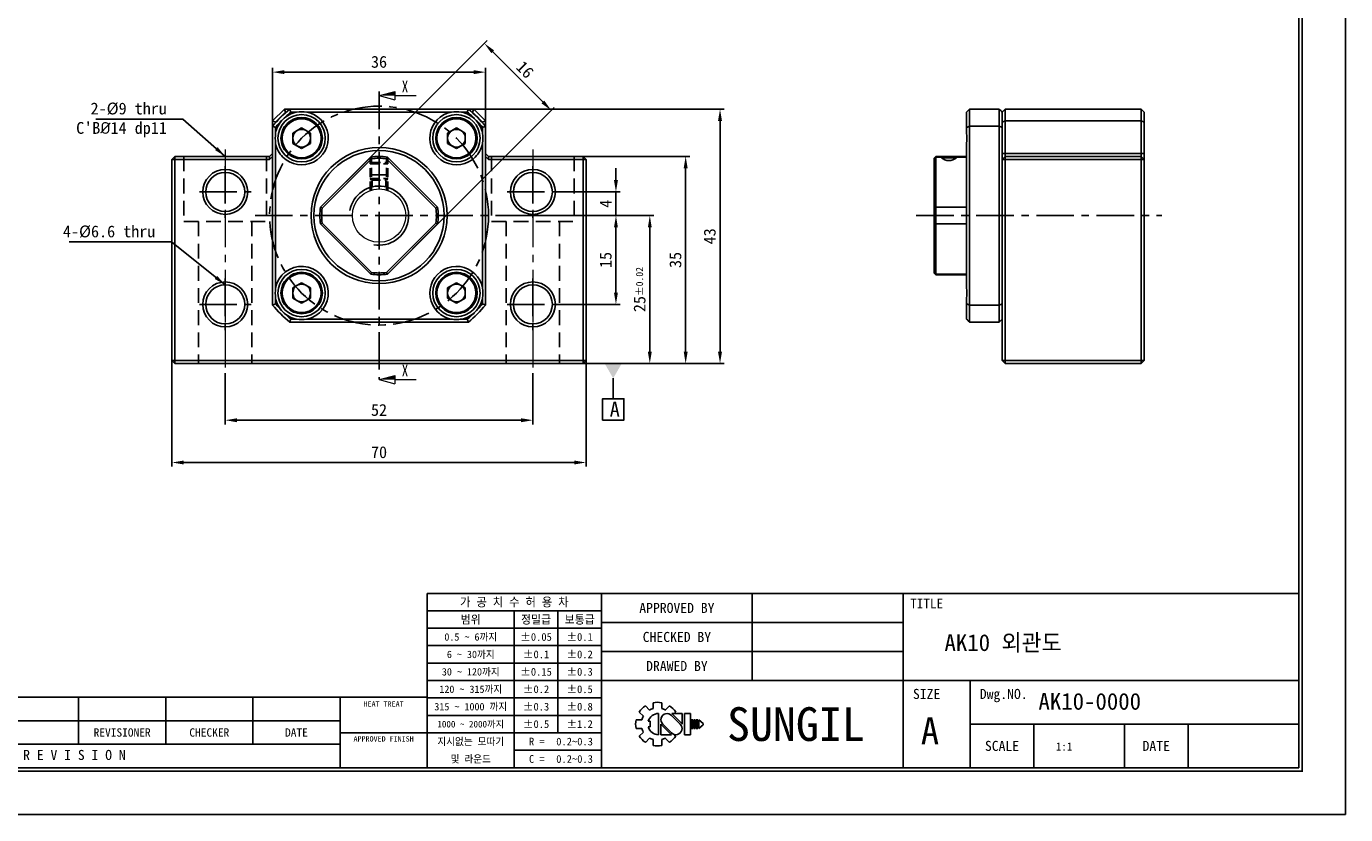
# Model space of a CAD drawing. Header units: millimetres. Extents: x 0 to 337, y 0 to 238.
# Tile 2 of 4: x 114 to 337, y 0 to 133. Entities that reach past the tile are written whole.
import ezdxf
from ezdxf.enums import TextEntityAlignment as Align

# ---------------------------------------------------------------- set-up
doc = ezdxf.new("R2010")
doc.units = ezdxf.units.MM
doc.linetypes.add('CENTER', pattern=[50.8, 31.75, -6.35, 6.35, -6.35])
doc.linetypes.add('DASHED', pattern=[0.75, 0.5, -0.25])
doc.layers.get('0').update_dxf_attribs({"linetype": 'CONTINUOUS'})
doc.layers.get('DEFPOINTS').update_dxf_attribs({"linetype": 'CONTINUOUS'})
for name, color, linetype in [('center', 1, 'CENTER'), ('hidden', 2, 'DASHED'), ('L1', 7, 'CONTINUOUS'), ('OUTLINE', 7, 'CONTINUOUS'), ('thread', 5, 'CONTINUOUS')]:
    doc.layers.add(name, color=color, linetype=linetype)
doc.dimstyles.get("Standard").update_dxf_attribs({"dimtxt": 2, "dimasz": 2, "dimexe": 0.7, "dimexo": 0, "dimgap": 0.7, "dimtad": 1, "dimdec": 3, "dimzin": 11, "dimdsep": 46, "dimtxsty": 'Standard', "dimcen": 0, "dimclrd": 5, "dimclre": 5, "dimclrt": 3, "dimadec": 0, "dimazin": 0, "dimtfac": 0.6, "dimtdec": 3, "dimtmove": 0, "dimatfit": 3, "dimfxl": 0, "dimtolj": 1, "dimtzin": 11, "dimarcsym": 0})

# ---------------------------------------------------------------- blocks, each defined once
blk = doc.blocks.new('표제란')
at = {"layer": 'L1', "color": 0}
for p, q in [((297, 0), (297, 210)), ((0, 0), (297, 0))]:
    blk.add_line(p, q, dxfattribs=at)
at = {"layer": 'L1'}
for p, q in [((290, 33), (160, 33)), ((160, 33), (160, 7)), ((186, 33), (186, 7)), ((208.5, 33), (208.5, 20)), ((231, 33), (231, 7)), ((186, 30.4), (160, 30.4)), ((173, 30.4), (173, 7)), ((179.5, 30.4), (179.5, 12.2)), ((186, 27.8), (160, 27.8)), ((231, 28.67), (186, 28.67)), ((186, 25.2), (160, 25.2)), ((231, 24.33), (186, 24.33)), ((186, 22.6), (160, 22.6)), ((186, 20), (160, 20)), ((290, 20), (186, 20)), ((241, 20), (241, 7)), ((160, 17.5), (62, 17.5)), ((108, 17.5), (108, 10.5)), ((121, 17.5), (121, 10.5)), ((134, 17.5), (134, 10.5)), ((147, 17.5), (147, 7)), ((186, 17.4), (160, 17.4)), ((192.55, 16.22), (193.17, 15.6)), ((193.7, 16.69), (193.7, 15.81)), ((195, 16.69), (195, 15.81)), ((195.52, 15.6), (196.14, 16.22)), ((147, 14), (62, 14)), ((186, 14.8), (160, 14.8)), ((191.15, 14.15), (192.03, 14.15)), ((191.15, 14.15), (192.03, 14.15)), ((191.63, 15.3), (192.25, 14.68)), ((192.98, 13.93), (193.28, 13.93)), ((193.28, 13.93), (193.28, 13.07)), ((194.5, 15.08), (194.5, 11.92)), ((197.74, 13.5), (196.41, 14.83)), ((198.02, 13.53), (196.47, 15.08)), ((196.47, 15.08), (198.02, 15.08)), ((196.84, 15.08), (197.06, 15.3)), ((198.02, 15.08), (198.02, 13.5)), ((198.39, 15.08), (198.39, 11.92)), ((198.39, 15.08), (199.26, 15.08)), ((199.26, 15.08), (199.26, 11.92)), ((199.41, 14.15), (199.41, 12.85)), ((199.41, 14.15), (199.62, 14.15)), ((199.62, 14.15), (199.62, 12.85)), ((199.78, 14.15), (199.78, 12.85)), ((199.78, 14.15), (199.99, 14.15)), ((199.99, 14.15), (199.99, 12.85)), ((200.14, 14.15), (200.14, 12.85)), ((200.14, 14.15), (200.36, 14.15)), ((200.36, 14.15), (200.36, 12.85)), ((200.51, 14.15), (200.51, 12.85)), ((200.51, 14.15), (201.16, 13.61)), ((147, 12.2), (160, 12.2)), ((186, 12.2), (160, 12.2)), ((191.15, 12.85), (192.03, 12.85)), ((191.63, 11.7), (192.25, 12.32)), ((192.98, 13.07), (193.28, 13.07)), ((194.86, 13.5), (194.86, 11.92)), ((194.86, 13.47), (196.42, 11.92)), ((194.86, 11.92), (196.42, 11.92)), ((195.14, 13.5), (196.47, 12.17)), ((196.79, 11.98), (197.06, 11.7)), ((198.39, 11.92), (199.26, 11.92)), ((199.41, 12.85), (199.62, 12.85)), ((199.78, 12.85), (199.99, 12.85)), ((200.14, 12.85), (200.36, 12.85)), ((201.16, 13.39), (200.51, 12.85)), ((201.16, 13.61), (201.16, 13.5)), ((201.16, 13.61), (201.16, 13.39)), ((201.16, 13.5), (201.16, 13.39)), ((290, 13.5), (241, 13.5)), ((250.5, 13.5), (250.5, 7)), ((264, 13.5), (264, 7)), ((273.5, 13.5), (273.5, 7)), ((147, 10.5), (62, 10.5)), ((192.55, 10.78), (193.17, 11.4)), ((193.7, 11.19), (193.7, 10.31)), ((195, 11.19), (195, 10.31)), ((195.52, 11.4), (196.14, 10.78)), ((186, 9.6), (173, 9.6))]:
    blk.add_line(p, q, dxfattribs=at)
at = {"layer": 'L1', "const_width": 0.25}
blk.add_lwpolyline([(290.5, 6.5), (290.5, 203.5), (10, 203.5), (10, 6.5)], close=True, dxfattribs=at)
at = {"layer": 'L1'}
blk.add_lwpolyline([(290, 7), (290, 203), (10.5, 203), (10.5, 7)], close=True, dxfattribs=at)
for centre, radius, start, end in [((194.35, 13.5), 3.26, 123.4943, 146.5057), ((194.35, 13.5), 2.4, 105.6872, 119.3128), ((194.35, 13.5), 3.26, 78.4943, 101.5057), ((194.35, 13.5), 2.4, 60.6872, 74.3128), ((194.35, 13.5), 3.26, 33.4943, 56.5057), ((194.35, 13.5), 3.26, 168.4943, 191.5057), ((194.35, 13.5), 2.4, 150.6872, 164.3128), ((194.5, 13.5), 1.58, 90, 164.0671), ((195.78, 14.16), 0.919, 43.2202, 225.8282), ((194.35, 13.5), 2.4, 195.6872, 209.3128), ((194.5, 13.5), 1.58, 195.9329, 270), ((197.1, 12.84), 0.919, 223.2202, 45.8282), ((194.35, 13.5), 3.26, 213.4943, 236.5057), ((194.35, 13.5), 2.4, 240.6872, 254.3128), ((194.35, 13.5), 3.26, 258.4943, 281.5057), ((194.35, 13.5), 2.4, 285.6872, 299.3128), ((194.35, 13.5), 3.26, 303.4943, 326.5057)]:
    blk.add_arc(centre, radius, start, end, dxfattribs=at)
for p in [(208.5, 28.67), (208.5, 24.33)]:
    blk.add_point(p, dxfattribs=at)
for s, height, p in [('가 공 치 수 허 용 차', 1.3, (173, 31.7)), ('APPROVED BY', 1.5, (197.25, 30.83)), ('TITLE', 1.444, (234.5, 31.5)), ('범위', 1.25, (166.5, 29.1)), ('정밀급', 1.25, (176.25, 29.1)), ('보통급', 1.25, (182.75, 29.1)), ('0.5 ~ 6까지', 1.1, (166.5, 26.5)), ('%%P0.05', 1.15, (176.25, 26.5)), ('%%P0.1', 1.15, (182.75, 26.5)), ('CHECKED BY', 1.5, (197.25, 26.5)), ('6 ~ 30까지', 1.1, (166.5, 23.9)), ('%%P0.1', 1.15, (176.25, 23.9)), ('%%P0.2', 1.15, (182.75, 23.9)), ('30 ~ 120까지', 1.1, (166.5, 21.3)), ('%%P0.15', 1.15, (176.25, 21.3)), ('%%P0.3', 1.15, (182.75, 21.3)), ('DRAWED BY', 1.5, (197.25, 22.17)), ('120 ~ 315까지', 1.1, (166.5, 18.7)), ('%%P0.2', 1.15, (176.25, 18.7)), ('%%P0.5', 1.15, (182.75, 18.7)), ('SIZE', 1.5, (234.5, 18)), ('Dwg.NO.', 1.5, (246, 18)), ('HEAT TREAT', 0.8, (153.5, 16.5)), ('315 ~ 1000 까지', 1.1, (166.5, 16.1)), ('%%P0.3', 1.15, (176.25, 16.1)), ('%%P0.8', 1.15, (182.75, 16.1)), ('SUNGIL', 5.032, (215, 13.5)), ('1000 ~ 2000까지', 0.99, (166.5, 13.49)), ('%%P0.5', 1.15, (176.25, 13.5)), ('%%P1.2', 1.15, (182.75, 13.5)), ('A', 4, (235, 12.5)), ('REVISIONER', 1.25, (114.5, 12.25)), ('CHECKER', 1.25, (127.5, 12.25)), ('DATE', 1.25, (140.5, 12.25)), ('APPROVED FINISH', 0.8, (153.5, 11.3)), ('지시없는 모따기', 1.1, (166.5, 10.9)), ('R = ', 1.15, (176.75, 10.9)), ('SCALE', 1.5, (245.75, 10.25)), ('DATE', 1.5, (268.75, 10.25)), ('R E V I S I O N', 1.5, (107.38, 8.9)), ('및 라운드', 1.1, (166.5, 8.3)), ('C = ', 1.15, (176.75, 8.3))]:
    blk.add_text(s, height=height, dxfattribs=at).set_placement(p, align=Align.MIDDLE_CENTER)
for tag, p in [('필렛', (179.25, 10.9)), ('모따기', (179.25, 8.3))]:
    blk.add_attdef(tag, text='', height=1.15, dxfattribs=at).set_placement(p, align=Align.MIDDLE_LEFT)
at = {"layer": 'OUTLINE', "ltscale": 0.5}
for tag, p, height in [('TITLE', (237.17, 24.41), 2.5), ('도번', (251.18, 15.64), 2.5), ('SCALE', (253.78, 9.55), 1.2), ('DATE', (277.02, 9.51), 1.2)]:
    blk.add_attdef(tag, p, '', height=height, dxfattribs=at)
blk = doc.blocks.new('*D38')
at = {"layer": 'DEFPOINTS', "color": 0, "ltscale": 0.2}
for p in [(191.17, 125.49), (155.17, 116.79), (191.17, 117.24)]:
    blk.add_point(p, dxfattribs=at)
at = {"layer": 'OUTLINE', "color": 5, "lineweight": -2, "ltscale": 0.2}
for p, q in [((155.17, 116.79), (155.17, 126.19)), ((157.17, 125.49), (189.17, 125.49)), ((191.17, 117.24), (191.17, 126.19))]:
    blk.add_line(p, q, dxfattribs=at)
at = {"layer": 'OUTLINE', "color": 5, "ltscale": 0.2}
for points in [[(157.17, 125.82), (157.17, 125.16), (155.17, 125.49)], [(189.17, 125.82), (189.17, 125.16), (191.17, 125.49)]]:
    blk.add_solid(points, dxfattribs=at)
at = {"layer": 'OUTLINE', "color": 3, "ltscale": 0.2, "insert": (173.17, 127.22), "char_height": 2, "attachment_point": 5}
blk.add_mtext('\\A1;36', dxfattribs=at)
blk = doc.blocks.new('*D41')
at = {"layer": 'DEFPOINTS', "color": 0, "ltscale": 0.2}
for p in [(194.14, 101.24), (203.54, 86.24), (213.22, 86.24)]:
    blk.add_point(p, dxfattribs=at)
at = {"layer": 'OUTLINE', "color": 5, "lineweight": -2, "ltscale": 0.2}
for p, q in [((194.14, 101.24), (213.92, 101.24)), ((213.22, 99.24), (213.22, 88.24)), ((203.54, 86.24), (213.92, 86.24))]:
    blk.add_line(p, q, dxfattribs=at)
at = {"layer": 'OUTLINE', "color": 5, "ltscale": 0.2}
for points in [[(212.88, 99.24), (213.55, 99.24), (213.22, 101.24)], [(212.88, 88.24), (213.55, 88.24), (213.22, 86.24)]]:
    blk.add_solid(points, dxfattribs=at)
at = {"layer": 'OUTLINE', "color": 3, "ltscale": 0.2, "insert": (211.49, 93.74), "char_height": 2, "attachment_point": 5, "rotation": 90}
blk.add_mtext('\\A1;15', dxfattribs=at)
blk = doc.blocks.new('*D42')
at = {"layer": 'DEFPOINTS', "color": 0, "ltscale": 0.2}
for p in [(194.14, 101.24), (207.67, 76.24), (218.94, 76.24)]:
    blk.add_point(p, dxfattribs=at)
at = {"layer": 'OUTLINE', "color": 5, "lineweight": -2, "ltscale": 0.2}
for p, q in [((194.14, 101.24), (219.64, 101.24)), ((218.94, 99.24), (218.94, 78.24)), ((207.67, 76.24), (219.64, 76.24))]:
    blk.add_line(p, q, dxfattribs=at)
at = {"layer": 'OUTLINE', "color": 5, "ltscale": 0.2}
for points in [[(218.61, 99.24), (219.27, 99.24), (218.94, 101.24)], [(218.61, 78.24), (219.27, 78.24), (218.94, 76.24)]]:
    blk.add_solid(points, dxfattribs=at)
at = {"layer": 'OUTLINE', "color": 3, "ltscale": 0.2, "insert": (217.22, 88.74), "char_height": 2, "attachment_point": 5, "rotation": 90}
blk.add_mtext('\\A1;25{\\H1.200000;±0.02}', dxfattribs=at)
blk = doc.blocks.new('*D43')
at = {"layer": 'DEFPOINTS', "color": 0, "ltscale": 0.2}
for p in [(207.67, 111.24), (225, 111.24), (207.67, 76.24)]:
    blk.add_point(p, dxfattribs=at)
at = {"layer": 'OUTLINE', "color": 5, "lineweight": -2, "ltscale": 0.2}
for p, q in [((207.67, 111.24), (225.7, 111.24)), ((225, 78.24), (225, 109.24)), ((207.67, 76.24), (225.7, 76.24))]:
    blk.add_line(p, q, dxfattribs=at)
at = {"layer": 'OUTLINE', "color": 5, "ltscale": 0.2}
for points in [[(224.67, 109.24), (225.34, 109.24), (225, 111.24)], [(224.67, 78.24), (225.34, 78.24), (225, 76.24)]]:
    blk.add_solid(points, dxfattribs=at)
at = {"layer": 'OUTLINE', "color": 3, "ltscale": 0.2, "insert": (223.28, 93.74), "char_height": 2, "attachment_point": 5, "rotation": 90}
blk.add_mtext('\\A1;35', dxfattribs=at)
blk = doc.blocks.new('*D44')
at = {"layer": 'DEFPOINTS', "color": 0, "ltscale": 0.2}
for p in [(189.17, 119.24), (230.81, 119.24), (207.67, 76.24)]:
    blk.add_point(p, dxfattribs=at)
at = {"layer": 'OUTLINE', "color": 5, "lineweight": -2, "ltscale": 0.2}
for p, q in [((189.17, 119.24), (231.51, 119.24)), ((230.81, 78.24), (230.81, 117.24)), ((207.67, 76.24), (231.51, 76.24))]:
    blk.add_line(p, q, dxfattribs=at)
at = {"layer": 'OUTLINE', "color": 5, "ltscale": 0.2}
for points in [[(230.47, 117.24), (231.14, 117.24), (230.81, 119.24)], [(230.47, 78.24), (231.14, 78.24), (230.81, 76.24)]]:
    blk.add_solid(points, dxfattribs=at)
at = {"layer": 'OUTLINE', "color": 3, "ltscale": 0.2, "insert": (229.08, 97.74), "char_height": 2, "attachment_point": 5, "rotation": 90}
blk.add_mtext('\\A1;43', dxfattribs=at)
blk = doc.blocks.new('*D45')
at = {"layer": 'DEFPOINTS', "color": 0, "ltscale": 0.2}
for p in [(202.28, 119.03), (167.52, 106.9), (178.83, 95.58)]:
    blk.add_point(p, dxfattribs=at)
at = {"layer": 'OUTLINE', "color": 5, "lineweight": -2, "ltscale": 0.2}
for p, q in [((167.52, 106.9), (191.46, 130.84)), ((192.38, 128.93), (200.87, 120.45)), ((178.83, 95.58), (202.78, 119.53))]:
    blk.add_line(p, q, dxfattribs=at)
at = {"layer": 'OUTLINE', "color": 5, "ltscale": 0.2}
for points in [[(192.62, 129.17), (192.15, 128.7), (190.97, 130.35)], [(201.1, 120.68), (200.63, 120.21), (202.28, 119.03)]]:
    blk.add_solid(points, dxfattribs=at)
at = {"layer": 'OUTLINE', "color": 3, "ltscale": 0.2, "insert": (197.85, 125.91), "char_height": 2, "attachment_point": 5, "rotation": 315}
blk.add_mtext('\\A1;16', dxfattribs=at)
blk = doc.blocks.new('*D46')
at = {"layer": 'DEFPOINTS', "color": 0, "ltscale": 0.2}
for p in [(147.17, 74.59), (199.17, 74.59), (199.17, 66.66)]:
    blk.add_point(p, dxfattribs=at)
at = {"layer": 'OUTLINE', "color": 5, "lineweight": -2, "ltscale": 0.2}
for p, q in [((147.17, 74.59), (147.17, 65.96)), ((199.17, 74.59), (199.17, 65.96)), ((149.17, 66.66), (197.17, 66.66))]:
    blk.add_line(p, q, dxfattribs=at)
at = {"layer": 'OUTLINE', "color": 5, "ltscale": 0.2}
for points in [[(149.17, 66.99), (149.17, 66.32), (147.17, 66.66)], [(197.17, 66.99), (197.17, 66.32), (199.17, 66.66)]]:
    blk.add_solid(points, dxfattribs=at)
at = {"layer": 'OUTLINE', "color": 3, "ltscale": 0.2, "insert": (173.17, 68.38), "char_height": 2, "attachment_point": 5}
blk.add_mtext('\\A1;52', dxfattribs=at)
blk = doc.blocks.new('*D47')
at = {"layer": 'DEFPOINTS', "color": 0, "ltscale": 0.2}
for p in [(138.17, 76.74), (208.17, 76.74), (208.17, 59.51)]:
    blk.add_point(p, dxfattribs=at)
at = {"layer": 'OUTLINE', "color": 5, "lineweight": -2, "ltscale": 0.2}
for p, q in [((138.17, 76.74), (138.17, 58.81)), ((208.17, 76.74), (208.17, 58.81)), ((140.17, 59.51), (206.17, 59.51))]:
    blk.add_line(p, q, dxfattribs=at)
at = {"layer": 'OUTLINE', "color": 5, "ltscale": 0.2}
for points in [[(140.17, 59.84), (140.17, 59.18), (138.17, 59.51)], [(206.17, 59.84), (206.17, 59.18), (208.17, 59.51)]]:
    blk.add_solid(points, dxfattribs=at)
at = {"layer": 'OUTLINE', "color": 3, "ltscale": 0.2, "insert": (173.17, 61.24), "char_height": 2, "attachment_point": 5}
blk.add_mtext('\\A1;70', dxfattribs=at)
blk = doc.blocks.new('*D56')
at = {"layer": 'DEFPOINTS', "color": 0, "ltscale": 0.2}
for p in [(203.54, 105.24), (213.22, 105.24), (194.14, 101.24)]:
    blk.add_point(p, dxfattribs=at)
at = {"layer": 'OUTLINE', "color": 5, "lineweight": -2, "ltscale": 0.2}
for p, q in [((213.22, 107.24), (213.22, 109.24)), ((203.54, 105.24), (213.92, 105.24)), ((213.22, 101.24), (213.22, 105.24)), ((194.14, 101.24), (213.92, 101.24)), ((213.22, 99.24), (213.22, 97.24))]:
    blk.add_line(p, q, dxfattribs=at)
at = {"layer": 'OUTLINE', "color": 5, "ltscale": 0.2}
for points in [[(212.88, 107.24), (213.55, 107.24), (213.22, 105.24)], [(212.88, 99.24), (213.55, 99.24), (213.22, 101.24)]]:
    blk.add_solid(points, dxfattribs=at)
at = {"layer": 'OUTLINE', "color": 3, "ltscale": 0.2, "insert": (211.49, 103.24), "char_height": 2, "attachment_point": 5, "rotation": 90}
blk.add_mtext('\\A1;4', dxfattribs=at)
blk = doc.blocks.new('_DatumFilled')
at = {"color": 0, "linetype": 'ByBlock'}
blk.add_solid([(0, 0.577), (-1, 0), (0, -0.577)], dxfattribs=at)

msp = doc.modelspace()

# ---------------------------------------------------------------- linework, layer by layer
at = {"layer": 'center', "ltscale": 0.2}
for p, q in [((173.1738, 122.2046), (173.1738, 73.5346)), ((147.1738, 109.6099), (147.1738, 100.8699)), ((199.1738, 109.6099), (199.1738, 100.8699)), ((142.8038, 105.2399), (151.5438, 105.2399)), ((194.8038, 105.2399), (203.5438, 105.2399)), ((152.2092, 101.2399), (194.1385, 101.2399)), ((263.9677, 101.2399), (305.4988, 101.2399)), ((147.1738, 90.6099), (147.1738, 81.8699)), ((199.1738, 90.6099), (199.1738, 81.8699)), ((142.8038, 86.2399), (151.5438, 86.2399)), ((194.8038, 86.2399), (203.5438, 86.2399))]:
    msp.add_line(p, q, dxfattribs=at)
at = {"layer": 'center', "color": 1, "linetype": 'CENTER', "lineweight": 9, "ltscale": 0.2}
for p, q in [((147.1738, 112.4016), (147.1738, 74.5873)), ((199.1738, 112.4016), (199.1738, 74.5873))]:
    msp.add_line(p, q, dxfattribs=at)
at = {"layer": 'center', "ltscale": 0.2}
msp.add_circle((173.1738, 101.2399), 18.5, dxfattribs=at)
at = {"layer": 'hidden', "ltscale": 5}
for p, q in [((140.1738, 111.2399), (140.1738, 100.2399)), ((154.1738, 111.2399), (154.1738, 100.2399)), ((192.1738, 111.2399), (192.1738, 100.2399)), ((206.1738, 111.2399), (206.1738, 100.2399)), ((140.1738, 100.2399), (154.1738, 100.2399)), ((142.6738, 100.2399), (142.6738, 76.2399)), ((151.6738, 100.2399), (151.6738, 76.2399)), ((192.1738, 100.2399), (206.1738, 100.2399)), ((194.6738, 100.2399), (194.6738, 76.2399)), ((203.6738, 100.2399), (203.6738, 76.2399))]:
    msp.add_line(p, q, dxfattribs=at)
at = {"layer": 'hidden', "color": 5, "ltscale": 3}
for p, q in [((171.6738, 105.4826), (171.6738, 111.0536)), ((174.6738, 105.4826), (174.6738, 111.0536))]:
    msp.add_line(p, q, dxfattribs=at)
at = {"layer": 'hidden', "ltscale": 3}
for p, q in [((171.6738, 109.9899), (171.9238, 110.2399)), ((171.6738, 109.9899), (174.6738, 109.9899)), ((171.9238, 105.5628), (171.9238, 111.1615)), ((171.9238, 110.2399), (174.4238, 110.2399)), ((174.4238, 105.5628), (174.4238, 111.1615)), ((174.6738, 109.9899), (174.4238, 110.2399)), ((171.6738, 107.4899), (171.9238, 107.2399)), ((171.6738, 107.4899), (174.6738, 107.4899)), ((171.9238, 107.2399), (174.4238, 107.2399)), ((172.0238, 106.1059), (172.0238, 107.2399)), ((174.3238, 106.1059), (174.3238, 107.2399)), ((174.6738, 107.4899), (174.4238, 107.2399))]:
    msp.add_line(p, q, dxfattribs=at)
at = {"layer": 'OUTLINE', "lineweight": 9}
for p, q in [((173.1738, 121.5298), (175.8138, 122.2372)), ((173.1738, 121.5298), (175.8138, 120.8224)), ((175.8138, 122.2372), (175.8138, 120.8224)), ((175.8138, 121.5298), (179.4702, 121.5298)), ((173.1738, 73.5346), (175.8138, 74.242)), ((175.8138, 74.242), (175.8138, 72.8273)), ((173.1738, 73.5346), (175.8138, 72.8273)), ((175.8138, 73.5346), (179.4702, 73.5346))]:
    msp.add_line(p, q, dxfattribs=at)
at = {"layer": 'OUTLINE'}
for p, q in [((155.1738, 117.2399), (157.1738, 119.2399)), ((157.3809, 118.7399), (155.6738, 117.0328)), ((157.3809, 118.7399), (157.1738, 119.2399)), ((157.1738, 119.2399), (158.0659, 119.2399)), ((157.4894, 118.7399), (157.3809, 118.7399)), ((158.0659, 119.2399), (188.2818, 119.2399)), ((159.2399, 118.7399), (158.249, 118.7399)), ((185.4029, 118.7399), (160.9448, 118.7399)), ((188.0986, 118.7399), (187.1077, 118.7399)), ((188.2818, 119.2399), (189.1738, 119.2399)), ((188.9667, 118.7399), (188.8582, 118.7399)), ((188.9667, 118.7399), (189.1738, 119.2399)), ((190.6738, 117.0328), (188.9667, 118.7399)), ((189.1738, 119.2399), (191.1738, 117.2399)), ((272.4976, 117.5034), (272.4976, 118.7399)), ((272.9976, 119.2399), (272.9976, 116.3479)), ((272.9976, 119.2399), (277.9976, 119.2399)), ((277.9976, 116.3479), (277.9976, 119.2399)), ((278.4976, 118.7399), (278.9976, 119.2399)), ((278.4976, 117.0328), (278.4976, 118.7399)), ((278.9976, 119.2399), (278.9976, 117.2399)), ((278.9976, 119.2399), (301.9976, 119.2399)), ((301.9976, 117.2399), (301.9976, 119.2399)), ((301.9976, 119.2399), (302.4976, 118.7399)), ((302.4976, 118.7399), (302.4976, 117.0328)), ((155.1738, 116.3479), (155.1738, 117.2399)), ((155.6738, 117.0328), (155.1738, 117.2399)), ((155.1738, 86.132), (155.1738, 116.3479)), ((155.6738, 117.0328), (155.6738, 116.9243)), ((155.6738, 116.1647), (155.6738, 115.1738)), ((158.5923, 115.1874), (160.0923, 116.0534)), ((160.0923, 116.0534), (161.5923, 115.1874)), ((184.7553, 115.1874), (186.2553, 116.0534)), ((186.2553, 116.0534), (187.7553, 115.1874)), ((191.1738, 117.2399), (190.6738, 117.0328)), ((190.6738, 116.9243), (190.6738, 117.0328)), ((190.6738, 115.1738), (190.6738, 116.1647)), ((191.1738, 117.2399), (191.1738, 116.3479)), ((191.1738, 116.3479), (191.1738, 86.132)), ((272.4976, 116.1647), (272.4976, 117.5034)), ((272.4976, 115.1738), (272.4976, 116.1647)), ((272.9976, 116.3479), (272.9976, 86.132)), ((277.9976, 116.3479), (272.9976, 116.3479)), ((277.9976, 86.132), (277.9976, 116.3479)), ((278.9976, 117.2399), (278.4976, 117.0328)), ((278.4976, 116.1647), (278.4976, 117.0328)), ((278.4976, 116.1647), (278.4976, 111.7399)), ((301.9976, 117.2399), (278.9976, 117.2399)), ((278.9976, 117.2399), (278.9976, 111.7399)), ((301.9976, 117.2399), (302.4976, 117.0328)), ((301.9976, 111.7399), (301.9976, 117.2399)), ((302.4976, 117.0328), (302.4976, 111.7399)), ((158.5923, 113.4554), (158.5923, 115.1874)), ((161.5923, 115.1874), (161.5923, 113.4554)), ((184.7553, 113.4554), (184.7553, 115.1874)), ((187.7553, 115.1874), (187.7553, 113.4554)), ((154.6738, 111.2399), (155.1738, 111.7399)), ((155.6738, 113.469), (155.6738, 89.0109)), ((160.0923, 112.5893), (158.5923, 113.4554)), ((161.5923, 113.4554), (160.0923, 112.5893)), ((186.2553, 112.5893), (184.7553, 113.4554)), ((187.7553, 113.4554), (186.2553, 112.5893)), ((190.6738, 89.0109), (190.6738, 113.469)), ((191.1738, 111.7399), (191.6738, 111.2399)), ((272.4976, 89.0109), (272.4976, 113.469)), ((278.9976, 111.7399), (278.4976, 111.7399)), ((278.4976, 111.7399), (278.4976, 111.2399)), ((278.9976, 111.7399), (301.9976, 111.7399)), ((278.9976, 111.7399), (278.9976, 111.2399)), ((301.9976, 111.7399), (301.9976, 111.2399)), ((301.9976, 111.7399), (302.4976, 111.7399)), ((302.4976, 111.2399), (302.4976, 111.7399)), ((138.1738, 110.7399), (138.6738, 111.2399)), ((138.1738, 110.7399), (138.6738, 110.7399)), ((138.1738, 76.7399), (138.1738, 110.7399)), ((138.6738, 111.2399), (138.6738, 110.7399)), ((138.6738, 111.2399), (154.6738, 111.2399)), ((138.6738, 110.7399), (138.6738, 76.7399)), ((154.6738, 110.7399), (138.6738, 110.7399)), ((154.6738, 110.7399), (155.1738, 111.2399)), ((154.6738, 111.2399), (154.6738, 110.7399)), ((163.2743, 102.6541), (171.7596, 111.1394)), ((171.9004, 110.856), (163.5578, 102.5133)), ((182.7899, 102.5133), (174.4472, 110.856)), ((174.588, 111.1394), (183.0733, 102.6541)), ((191.1738, 111.2399), (191.6738, 110.7399)), ((191.6738, 110.7399), (191.6738, 111.2399)), ((191.6738, 111.2399), (207.6738, 111.2399)), ((207.6738, 110.7399), (191.6738, 110.7399)), ((207.6738, 110.7399), (207.6738, 111.2399)), ((207.6738, 111.2399), (208.1738, 110.7399)), ((207.6738, 76.7399), (207.6738, 110.7399)), ((207.6738, 110.7399), (208.1738, 110.7399)), ((208.1738, 110.7399), (208.1738, 76.7399)), ((267.2976, 111.2399), (266.9976, 110.9399)), ((266.9976, 110.856), (266.9976, 110.9399)), ((266.9976, 102.5133), (266.9976, 110.856)), ((267.8476, 111.2399), (267.2976, 111.2399)), ((267.2976, 111.2399), (267.2976, 111.1394)), ((267.2976, 111.1394), (267.2976, 102.6541)), ((268.4099, 111.1394), (267.2976, 111.1394)), ((267.8876, 111.2399), (271.1076, 111.2399)), ((268.2201, 111.0147), (270.775, 111.0147)), ((272.4976, 111.1394), (270.5852, 111.1394)), ((272.4976, 111.2399), (271.1435, 111.2399)), ((278.4976, 110.7399), (278.9976, 111.2399)), ((278.4976, 111.2399), (278.4976, 110.7399)), ((278.4976, 76.7399), (278.4976, 110.7399)), ((278.4976, 110.7399), (278.9976, 110.7399)), ((278.9976, 111.2399), (301.9976, 111.2399)), ((278.9976, 111.2399), (278.9976, 110.7399)), ((278.9976, 110.7399), (278.9976, 76.7399)), ((301.9976, 110.7399), (278.9976, 110.7399)), ((301.9976, 111.2399), (302.4976, 110.7399)), ((301.9976, 111.2399), (301.9976, 110.7399)), ((301.9976, 76.7399), (301.9976, 110.7399)), ((301.9976, 110.7399), (302.4976, 110.7399)), ((302.4976, 110.7399), (302.4976, 111.2399)), ((302.4976, 110.7399), (302.4976, 76.7399)), ((267.2976, 102.6541), (267.2976, 99.8257)), ((267.2976, 102.6541), (272.4976, 102.6541)), ((266.9976, 99.9665), (266.9976, 102.5133)), ((171.7596, 91.3404), (163.2743, 99.8257)), ((163.5578, 99.9665), (171.9004, 91.6239)), ((174.4472, 91.6239), (182.7899, 99.9665)), ((183.0733, 99.8257), (174.588, 91.3404)), ((266.9976, 91.6239), (266.9976, 99.9665)), ((272.4976, 99.8257), (267.2976, 99.8257)), ((267.2976, 99.8257), (267.2976, 91.3404)), ((266.9976, 91.5399), (266.9976, 91.6239)), ((266.9976, 91.5399), (267.2976, 91.2399)), ((158.5923, 89.0245), (160.0923, 89.8905)), ((160.0923, 89.8905), (161.5923, 89.0245)), ((184.7553, 89.0245), (186.2553, 89.8905)), ((186.2553, 89.8905), (187.7553, 89.0245)), ((267.2976, 91.3404), (272.4976, 91.3404)), ((267.2976, 91.3404), (267.2976, 91.2399)), ((267.2976, 91.2399), (272.4976, 91.2399)), ((155.6738, 87.306), (155.6738, 86.3151)), ((158.5923, 87.2924), (158.5923, 89.0245)), ((160.0923, 86.4264), (158.5923, 87.2924)), ((161.5923, 87.2924), (160.0923, 86.4264)), ((161.5923, 89.0245), (161.5923, 87.2924)), ((184.7553, 87.2924), (184.7553, 89.0245)), ((186.2553, 86.4264), (184.7553, 87.2924)), ((187.7553, 87.2924), (186.2553, 86.4264)), ((187.7553, 89.0245), (187.7553, 87.2924)), ((190.6738, 86.3151), (190.6738, 87.306)), ((272.4976, 86.3151), (272.4976, 87.306)), ((272.4976, 84.9765), (272.4976, 86.3151)), ((272.4976, 83.7399), (272.4976, 84.9765)), ((272.9976, 86.132), (277.9976, 86.132)), ((272.9976, 86.132), (272.9976, 83.2399)), ((277.9976, 83.2399), (277.9976, 86.132)), ((188.2818, 83.2399), (158.0659, 83.2399)), ((158.249, 83.7399), (159.2399, 83.7399)), ((160.9448, 83.7399), (185.4029, 83.7399)), ((187.1077, 83.7399), (188.0986, 83.7399)), ((277.9976, 83.2399), (272.9976, 83.2399)), ((138.1738, 76.7399), (138.6738, 76.7399)), ((138.6738, 76.2399), (138.1738, 76.7399)), ((138.6738, 76.7399), (207.6738, 76.7399)), ((138.6738, 76.2399), (138.6738, 76.7399)), ((207.6738, 76.2399), (138.6738, 76.2399)), ((207.6738, 76.2399), (207.6738, 76.7399)), ((208.1738, 76.7399), (207.6738, 76.2399)), ((207.6738, 76.7399), (208.1738, 76.7399)), ((278.4976, 76.7399), (278.9976, 76.7399)), ((278.9976, 76.2399), (278.4976, 76.7399)), ((278.9976, 76.7399), (301.9976, 76.7399)), ((278.9976, 76.7399), (278.9976, 76.2399)), ((301.9976, 76.2399), (278.9976, 76.2399)), ((301.9976, 76.7399), (302.4976, 76.7399)), ((301.9976, 76.7399), (301.9976, 76.2399)), ((302.4976, 76.7399), (301.9976, 76.2399))]:
    msp.add_line(p, q, dxfattribs=at)
at = {"layer": 'OUTLINE', "ltscale": 0.2}
msp.add_line((171.7666, 108.1479), (174.7666, 108.1479), dxfattribs=at)
at = {"layer": 'OUTLINE', "color": 5, "ltscale": 0.5}
msp.add_lwpolyline([(212.7534, 73.7399), (212.7534, 70.2752)], dxfattribs=at)
msp.add_lwpolyline([(210.9534, 66.6752), (214.5534, 66.6752), (214.5534, 70.2752), (210.9534, 70.2752)], close=True, dxfattribs=at)
at = {"layer": 'OUTLINE'}
for centre, radius in [((160.0923, 114.3214), 4), ((186.2553, 114.3214), 4), ((160.0923, 114.3214), 3.5), ((160.0923, 114.3214), 3.3), ((186.2553, 114.3214), 3.5), ((186.2553, 114.3214), 3.3), ((173.1738, 101.2399), 11.5), ((173.1738, 101.2399), 11), ((147.1738, 105.2399), 3.8), ((147.1738, 105.2399), 3.3), ((199.1738, 105.2399), 3.8), ((199.1738, 105.2399), 3.3), ((160.0923, 88.1584), 4), ((160.0923, 88.1584), 3.5), ((160.0923, 88.1584), 3.3), ((186.2553, 88.1584), 4), ((186.2553, 88.1584), 3.5), ((186.2553, 88.1584), 3.3), ((147.1738, 86.2399), 3.8), ((147.1738, 86.2399), 3.3), ((199.1738, 86.2399), 3.8), ((199.1738, 86.2399), 3.3)]:
    msp.add_circle(centre, radius, dxfattribs=at)
at = {"layer": 'OUTLINE', "lineweight": 9}
msp.add_circle((173.1738, 101.2399), 4.5, dxfattribs=at)
at = {"layer": 'OUTLINE'}
for centre, radius, start, end in [((173.1738, 101.2399), 23.5, 130.007754, 139.992246), ((160.0923, 114.3214), 4.5, 225, 79.080514), ((160.0923, 114.3214), 4.5, 100.919486, 135), ((173.1738, 101.2399), 23, 130.459083, 135), ((186.2553, 114.3214), 4.5, 100.919486, 315), ((186.2553, 114.3214), 4.5, 45, 79.080514), ((173.1738, 101.2399), 23, 45, 49.540917), ((173.1738, 101.2399), 23.5, 40.007754, 49.992246), ((160.0923, 114.3214), 4.5, 135, 169.080514), ((173.1738, 101.2399), 23, 135, 139.540917), ((186.2553, 114.3214), 4.5, 10.919486, 45), ((173.1738, 101.2399), 23, 40.459083, 45), ((160.0923, 114.3214), 1.5, 120, 180), ((160.0923, 114.3214), 1.5, 180, 240), ((160.0923, 114.3214), 1.5, 60, 120), ((160.0923, 114.3214), 1.5, 0, 60), ((160.0923, 114.3214), 1.5, 300, 0), ((186.2553, 114.3214), 1.5, 120, 180), ((186.2553, 114.3214), 1.5, 180, 240), ((186.2553, 114.3214), 1.5, 60, 120), ((186.2553, 114.3214), 1.5, 0, 60), ((186.2553, 114.3214), 1.5, 300, 0), ((160.0923, 114.3214), 4.5, 190.919486, 225), ((160.0923, 114.3214), 1.5, 240, 300), ((186.2553, 114.3214), 1.5, 240, 300), ((186.2553, 114.3214), 4.5, 315, 349.080514), ((173.1738, 101.2399), 10, 81.869898, 98.130102), ((173.1738, 101.2399), 9.7, 82.456581, 97.543419), ((269.4976, 112.5536), 2, 230.303408, 309.696592), ((173.1738, 101.2399), 10, 171.869898, 188.130102), ((173.1738, 101.2399), 10, 351.869898, 8.130102), ((173.1738, 101.2399), 9.7, 172.456581, 187.543419), ((173.1738, 101.2399), 9.7, 352.456581, 7.543419), ((160.0923, 88.1584), 4.5, 280.919486, 169.080514), ((173.1738, 101.2399), 9.7, 262.456581, 277.543419), ((186.2553, 88.1584), 4.5, 10.919486, 225), ((160.0923, 88.1584), 1.5, 120, 180), ((160.0923, 88.1584), 1.5, 60, 120), ((160.0923, 88.1584), 1.5, 0, 60), ((173.1738, 101.2399), 10, 261.869898, 278.130102), ((186.2553, 88.1584), 1.5, 120, 180), ((186.2553, 88.1584), 1.5, 60, 120), ((186.2553, 88.1584), 1.5, 0, 60), ((160.0923, 88.1584), 4.5, 190.919486, 225), ((160.0923, 88.1584), 1.5, 180, 240), ((160.0923, 88.1584), 1.5, 300, 0), ((186.2553, 88.1584), 1.5, 180, 240), ((186.2553, 88.1584), 1.5, 300, 0), ((186.2553, 88.1584), 4.5, 315, 349.080514), ((173.1738, 101.2399), 23.5, 220.007754, 229.992246), ((173.1738, 101.2399), 23, 220.459083, 225), ((160.0923, 88.1584), 4.5, 225, 259.080514), ((173.1738, 101.2399), 23, 225, 229.540917), ((160.0923, 88.1584), 1.5, 240, 300), ((186.2553, 88.1584), 4.5, 225, 259.080514), ((186.2553, 88.1584), 1.5, 240, 300), ((186.2553, 88.1584), 4.5, 280.919486, 315), ((173.1738, 101.2399), 23, 310.459083, 315), ((173.1738, 101.2399), 23.5, 310.007754, 319.992246), ((173.1738, 101.2399), 23, 315, 319.540917)]:
    msp.add_arc(centre, radius, start, end, dxfattribs=at)
for points in [[(158.0659, 119.2399), (158.1266, 119.0732), (158.1876, 118.9065), (158.249, 118.7399)], [(160.9448, 118.7399), (160.3765, 118.7942), (159.8082, 118.7942), (159.2399, 118.7399)], [(185.4029, 118.7399), (185.9711, 118.7942), (186.5394, 118.7942), (187.1077, 118.7399)], [(188.2818, 119.2399), (188.2211, 119.0732), (188.16, 118.9065), (188.0986, 118.7399)], [(272.9976, 119.2399), (272.8308, 119.0732), (272.6642, 118.9065), (272.4976, 118.7399)], [(277.9976, 119.2399), (278.1643, 119.0732), (278.331, 118.9065), (278.4976, 118.7399)], [(155.1738, 116.3479), (155.3405, 116.2872), (155.5072, 116.2261), (155.6738, 116.1647)], [(191.1738, 116.3479), (191.0071, 116.2872), (190.8404, 116.2261), (190.6738, 116.1647)], [(272.9976, 116.3479), (272.8308, 116.2872), (272.6642, 116.2261), (272.4976, 116.1647)], [(277.9976, 116.3479), (278.1643, 116.2872), (278.331, 116.2261), (278.4976, 116.1647)], [(155.6738, 113.469), (155.6195, 114.0372), (155.6195, 114.6055), (155.6738, 115.1738)], [(190.6738, 113.469), (190.7281, 114.0372), (190.7281, 114.6055), (190.6738, 115.1738)], [(272.4976, 113.469), (272.5519, 114.0372), (272.5519, 114.6055), (272.4976, 115.1738)], [(171.7596, 111.1394), (171.8068, 111.0451), (171.8537, 110.9506), (171.9004, 110.856)], [(174.588, 111.1394), (174.5409, 111.0451), (174.4939, 110.9506), (174.4472, 110.856)], [(267.2976, 111.1394), (267.1975, 111.0451), (267.0975, 110.9506), (266.9976, 110.856)], [(268.4099, 111.1394), (268.2208, 111.1696), (268.0807, 111.1985), (267.9939, 111.2168)], [(268.4099, 111.1394), (268.3463, 111.0981), (268.2831, 111.0565), (268.2201, 111.0147)], [(270.775, 111.0147), (270.712, 111.0565), (270.6488, 111.0981), (270.5852, 111.1394)], [(163.2743, 102.6541), (163.3686, 102.607), (163.4631, 102.56), (163.5578, 102.5133)], [(183.0733, 102.6541), (182.979, 102.607), (182.8845, 102.56), (182.7899, 102.5133)], [(267.2976, 102.6541), (267.1975, 102.607), (267.0975, 102.56), (266.9976, 102.5133)], [(163.5578, 99.9665), (163.4631, 99.9198), (163.3686, 99.8729), (163.2743, 99.8257)], [(183.0733, 99.8257), (182.979, 99.8729), (182.8845, 99.9198), (182.7899, 99.9665)], [(267.2976, 99.8257), (267.1975, 99.8729), (267.0975, 99.9198), (266.9976, 99.9665)], [(171.7596, 91.3404), (171.8068, 91.4347), (171.8537, 91.5292), (171.9004, 91.6239)], [(174.588, 91.3404), (174.5409, 91.4347), (174.4939, 91.5292), (174.4472, 91.6239)], [(267.2976, 91.3404), (267.1975, 91.4347), (267.0975, 91.5292), (266.9976, 91.6239)], [(155.6738, 89.0109), (155.6195, 88.4426), (155.6195, 87.8743), (155.6738, 87.306)], [(190.6738, 89.0109), (190.7281, 88.4426), (190.7281, 87.8743), (190.6738, 87.306)], [(272.4976, 89.0109), (272.5519, 88.4426), (272.5519, 87.8743), (272.4976, 87.306)], [(155.1738, 86.132), (155.3405, 86.1927), (155.5072, 86.2537), (155.6738, 86.3151)], [(191.1738, 86.132), (191.0071, 86.1927), (190.8404, 86.2537), (190.6738, 86.3151)], [(272.9976, 86.132), (272.8308, 86.1927), (272.6642, 86.2537), (272.4976, 86.3151)], [(277.9976, 86.132), (278.1643, 86.1927), (278.331, 86.2537), (278.4976, 86.3151)], [(158.249, 83.7399), (158.1876, 83.5733), (158.1266, 83.4066), (158.0659, 83.2399)], [(159.2399, 83.7399), (159.8082, 83.6856), (160.3765, 83.6856), (160.9448, 83.7399)], [(188.2818, 83.2399), (188.2211, 83.4066), (188.16, 83.5733), (188.0986, 83.7399)], [(272.9976, 83.2399), (272.8308, 83.4066), (272.6642, 83.5733), (272.4976, 83.7399)], [(278.4976, 83.7399), (278.331, 83.5733), (278.1643, 83.4066), (277.9976, 83.2399)]]:
    msp.add_open_spline(points, degree=3, dxfattribs=at)
for points, knots in [([(267.9939, 111.2168), (267.9459, 111.2241), (267.9089, 111.23), (267.8601, 111.2378), (267.8476, 111.2399), (267.8476, 111.2399)], [0, 0, 0, 0, 0.5, 0.5, 1, 1, 1, 1]), ([(271.0013, 111.2168), (270.9577, 111.2076), (270.9015, 111.196), (270.7624, 111.1694), (270.679, 111.1544), (270.5852, 111.1394)], [0, 0, 0, 0, 0.5, 0.5, 1, 1, 1, 1]), ([(271.1435, 111.2393), (271.131, 111.2371), (271.1143, 111.2342), (271.0239, 111.2203), (271.0013, 111.2168)], [0, 0, 0, 0, 0.74984502, 1, 1, 1, 1]), ([(185.4029, 83.7399), (185.6831, 83.7131), (185.9662, 83.6993), (186.539, 83.6991), (186.8253, 83.7129), (187.1077, 83.7399)], [0, 0, 0, 0, 0.5, 0.5, 1, 1, 1, 1])]:
    msp.add_open_spline(points, degree=3, knots=knots, dxfattribs=at)
at = {"layer": 'OUTLINE', "lineweight": 9}
for points in [[(173.1738, 121.5298), (175.8138, 122.2372), (175.8138, 121.5298)], [(173.1738, 73.5346), (175.8138, 74.242), (175.8138, 73.5346)]]:
    msp.add_solid(points, dxfattribs=at)
at = {"layer": 'thread', "ltscale": 0.2}
msp.add_arc((173.1738, 101.2399), 5, 260, 170, dxfattribs=at)

# ---------------------------------------------------------------- block references
at = {"layer": 'OUTLINE'}
ref = msp.add_blockref('표제란', (0, 0), dxfattribs=dict(at, xscale=1.133180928, yscale=1.133180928, zscale=1.133180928))
ref.add_attrib('SCALE', '1:1', (287.5799, 10.8247), dxfattribs={"ltscale": 0.5, "height": 1.35982})
ref.add_attrib('도번', 'AK10-0000', (284.6337, 17.7257), dxfattribs={"ltscale": 0.5, "height": 2.83295})
ref.add_attrib('TITLE', 'AK10 외관도', (268.7517, 27.6563), dxfattribs={"ltscale": 0.5, "height": 2.83295})
ref.add_attrib('필렛', '0.2~0.3', dxfattribs={"layer": 'L1', "height": 1.30316}).set_placement((203.1227, 12.3517), align=Align.MIDDLE_LEFT)
ref.add_attrib('모따기', '0.2~0.3', dxfattribs={"layer": 'L1', "height": 1.30316}).set_placement((203.1227, 9.4054), align=Align.MIDDLE_LEFT)
at = {"layer": 'OUTLINE', "color": 5, "ltscale": 0.5, "xscale": 2.5, "yscale": 2.5, "zscale": 2.5, "rotation": 90}
msp.add_blockref('_DatumFilled', (212.7534, 76.2399), dxfattribs=at)

# ---------------------------------------------------------------- texts
at = {"lineweight": 9, "width": 0.8}
for p in [(177.0183, 122.0686), (177.0183, 74.0735)]:
    msp.add_text('X', height=1.98, dxfattribs=at).set_placement(p)
at = {"layer": 'OUTLINE', "color": 3, "ltscale": 0.2, "char_height": 2, "attachment_point": 9}
for s, insert in [('\\A1;2-%%c9 thru', (137.3124, 118.2543)), ("\\A1;C'B{\\fISOCPEUR|b0|i0|c0|p34;%%C}14 dp11", (137.3124, 114.4836)), ('\\A1;4-%%c6.6 thru', (135.3681, 97.481))]:
    msp.add_mtext(s, dxfattribs=dict(at, insert=insert))
at = {"layer": 'OUTLINE', "color": 3, "ltscale": 0.5, "insert": (213.8672, 67.2694), "char_height": 2.5, "attachment_point": 9}
msp.add_mtext('\\A1;A', dxfattribs=at)

# ---------------------------------------------------------------- dimensions: what is measured, and where the dimension line sits
at = {"layer": 'OUTLINE', "ltscale": 0.2}
dim = msp.add_aligned_dim(p1=(167.517, 106.8968), p2=(178.8307, 95.5831), distance=33.164, dimstyle='Standard', dxfattribs=at)
dim.commit()
dim.dimension.update_dxf_attribs({"geometry": '*D45', "text_midpoint": (197.8462, 125.9123)})
for base, p1, p2, picture, middle in [((191.1738, 125.49), (155.1738, 116.7939), (191.1738, 117.2399), '*D38', (173.1738, 127.2153)), ((208.1738, 59.509), (138.1738, 76.7399), (208.1738, 76.7399), '*D47', (173.1738, 61.2356)), ((199.1738, 66.6582), (147.1738, 74.5873), (199.1738, 74.5873), '*D46', (173.1738, 68.3835))]:
    dim = msp.add_linear_dim(base=base, p1=p1, p2=p2, dimstyle='Standard', dxfattribs=at)
    dim.commit()
    dim.dimension.update_dxf_attribs({"geometry": picture, "text_midpoint": middle})
for base, p1, p2, picture, middle in [((230.8069, 119.2399), (207.6738, 76.2399), (189.1738, 119.2399), '*D44', (229.0803, 97.7399)), ((225.0045, 111.2399), (207.6738, 76.2399), (207.6738, 111.2399), '*D43', (223.2792, 93.7399)), ((213.2163, 105.2399), (194.1385, 101.2399), (203.5438, 105.2399), '*D56', (211.4896, 103.2399)), ((213.2163, 86.2399), (194.1385, 101.2399), (203.5438, 86.2399), '*D41', (211.4883, 93.7399))]:
    dim = msp.add_linear_dim(base=base, p1=p1, p2=p2, angle=90, dimstyle='Standard', dxfattribs=at)
    dim.commit()
    dim.dimension.update_dxf_attribs({"geometry": picture, "text_midpoint": middle})
dim = msp.add_linear_dim(base=(218.9415, 76.2399), p1=(194.1385, 101.2399), p2=(207.6738, 76.2399), angle=90, dimstyle='Standard', override={"dimgap": 0.7, "dimtol": 1, "dimlim": 0, "dimtp": 0.02, "dimtm": 0.02}, dxfattribs=at)
dim.commit()
dim.dimension.update_dxf_attribs({"geometry": '*D42', "text_midpoint": (217.2162, 88.7399)})

# ---------------------------------------------------------------- leaders
at = {"layer": 'OUTLINE', "ltscale": 0.2, "annotation_type": 0, "has_hookline": 1, "hookline_direction": 1}
for points, text_width in [([(147.1738, 111.2399), (140.0124, 117.5543), (138.0124, 117.5543)], 12.0237), ([(147.1738, 89.5399), (138.0681, 96.781), (136.0681, 96.781)], 14.559)]:
    msp.add_leader(points, dimstyle='Standard', dxfattribs=dict(at, text_width=text_width))

doc.saveas('drawing.dxf')
